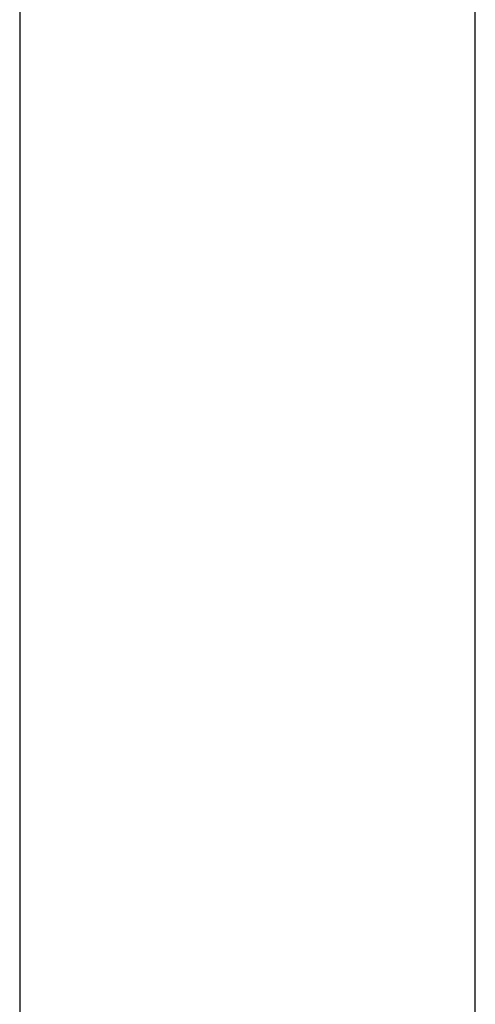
# Model space of a CAD drawing. Header units: metres. Extents: x 391.1 to 427.5, y 12.7 to 28.4.
# Tile 135 of 222: x 407.943 to 408.093, y 23.003 to 23.327. Entities that reach past the tile are written whole.
import ezdxf

# ---------------------------------------------------------------- set-up
doc = ezdxf.new("R2010")
doc.units = ezdxf.units.M
doc.layers.add('A-WALL-____-MCUT', color=7, linetype='Continuous', lineweight=25)
doc.layers.add('A-WALL-____-OTLN', color=7, linetype='Continuous', lineweight=25)

# ---------------------------------------------------------------- blocks, each defined once
blk = doc.blocks.new('Family - Evans P-1-153493-01_ENLLUMENAT_PS1')
at = {"layer": 'A-WALL-____-MCUT', "color": 253, "true_color": 0xaaaaaa}
for p, q in [((10.56012, 0.15), (0, 0.15)), ((0, 0), (10.56012, 0))]:
    blk.add_line(p, q, dxfattribs=at)
at = {"layer": 'A-WALL-____-OTLN', "color": 253, "true_color": 0xaaaaaa}
for p, q in [((10.56012, 0.15), (0, 0.15)), ((0, 0), (10.56012, 0))]:
    blk.add_line(p, q, dxfattribs=at)
at = {"layer": 'A-WALL-____-OTLN', "color": 253, "lineweight": 18, "true_color": 0xaaaaaa}
blk.add_line((0, 0), (10.56012, 0), dxfattribs=at)
blk = doc.blocks.new('LONDR55-XX_ZZ-ARQ-CAA-M3D-Londres55_ifc-1-01_ENLLUMENAT_PS1')
at = {"layer": 'A-WALL-____-OTLN', "color": 253, "lineweight": 18, "true_color": 0xaaaaaa, "rotation": 270}
blk.add_blockref('Family - Evans P-1-153493-01_ENLLUMENAT_PS1', (407.94319, 24.74074), dxfattribs=at)

msp = doc.modelspace()

# ---------------------------------------------------------------- block references
at = {"lineweight": 5}
msp.add_blockref('LONDR55-XX_ZZ-ARQ-CAA-M3D-Londres55_ifc-1-01_ENLLUMENAT_PS1', (0, 0), dxfattribs=at)

doc.saveas('drawing.dxf')
